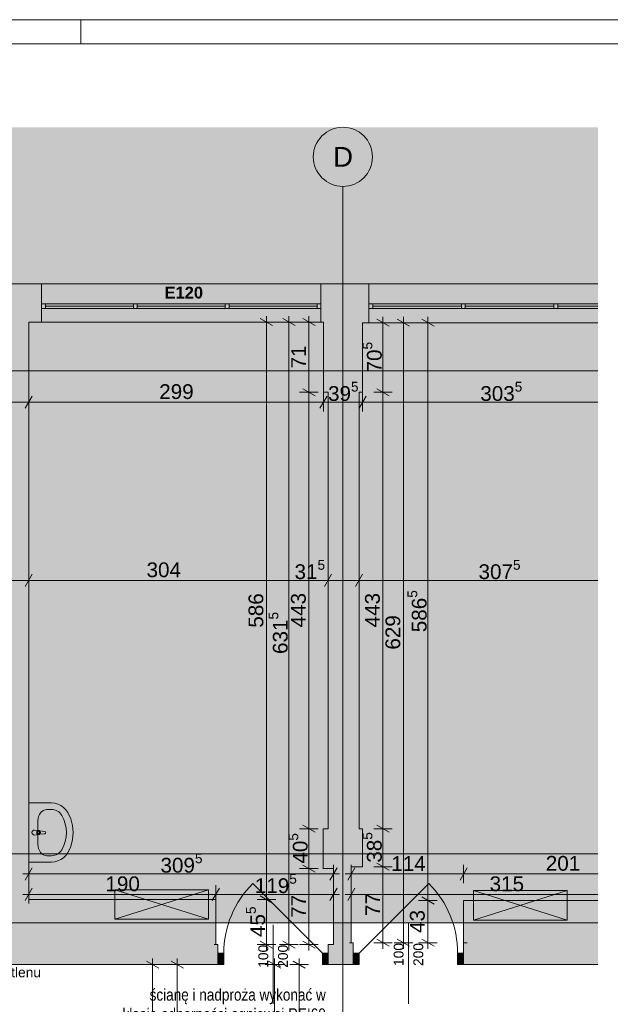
# Paper-space layout 'A-38 RZUT - PIĘTRO 8' of a CAD drawing. Header units: millimetres. Extents: x 0 to 800, y 0 to 500.
# Tile 18 of 22: x 428 to 547, y 300 to 500. Entities that reach past the tile are written whole.
import ezdxf
from ezdxf.xclip import XClip

# ---------------------------------------------------------------- set-up
doc = ezdxf.new("R2010")
doc.units = ezdxf.units.MM
doc.header["$MEASUREMENT"] = 0
doc.header["$XCLIPFRAME"] = 0
doc.linetypes.add('DASHDOTX2', pattern=[1000, 500, -250, 0, -250])
doc.linetypes.add('PRZERYWANA_DU_A', pattern=[550, 350, -200])
for name, color, linetype, lineweight in [('0_Nr_pióra__2', 8, 'Continuous', 13), ('A_Arkusz_Nr_pióra__1', 7, 'Continuous', 20), ('A_sanitarne_Nr_pióra__2', 8, 'Continuous', 13), ('A_wymiary_Nr_pióra__1', 7, 'Continuous', 20), ('A_wymiary_Nr_pióra__2', 8, 'Continuous', 13), ('A_wyposażenie_Nr_pióra__2', 8, 'Continuous', 13), ('A_ściany_Nr_pióra__1', 7, 'Continuous', 20), ('Drzwi Archicad_Nr_pióra__1', 7, 'Continuous', 20), ('Znaczniki drzwi Archicada_Nr_pióra__1', 7, 'Continuous', 20)]:
    doc.layers.add(name, color=color, linetype=linetype, lineweight=lineweight)
for name, color, linetype, lineweight, true_color in [('A_Arkusz_Nr_pióra__237', 7, 'Continuous', 5, 0x343434), ('A_opis_Nr_pióra__10', 7, 'Continuous', 13, 0x4b4b4b), ('A_osie_Nr_pióra__16', 7, 'Continuous', 5, 0x0f0f0f), ('A_osie_Nr_pióra__76', 7, 'Continuous', 5, 0x2d2d2d), ('A_ppoż proj_Nr_pióra__8', 7, 'Continuous', 13, 0x4c4c4c), ('A_ściany_Nr_pióra__19', 7, 'Continuous', 5, 0x191919), ('Okna Archicada_Nr_pióra__19', 7, 'Continuous', 5, 0x191919)]:
    doc.layers.add(name, color=color, linetype=linetype, lineweight=lineweight, true_color=true_color)
for name, color, linetype in [('A_podrys', 7, 'Continuous'), ('A_wyposażenie', 7, 'Continuous'), ('A_ściany', 7, 'Continuous'), ('Drzwi Archicad', 7, 'Continuous')]:
    doc.layers.add(name, color=color, linetype=linetype)
doc.styles.add('STYL_AUTOMATYCZNY_1', font='arial.ttf')
doc.styles.add('STYL_AUTOMATYCZNY_2', font='ARIALN.TTF')
doc.styles.add('STYL_AUTOMATYCZNY_3', font='arial.ttf')
doc.styles.add('STYL_AUTOMATYCZNY_4', font='arial.ttf')
doc.styles.add('STYL_AUTOMATYCZNY_5', font='arial.ttf')

# ---------------------------------------------------------------- blocks, each defined once
blk = doc.blocks.new('Rysunek_1_1', base_point=(-3189.41, -631.4))
at = {"linetype": 'Continuous', "lineweight": 0, "true_color": 0x484848}
blk.add_hatch(color=251, dxfattribs=at).paths.add_polyline_path([(48.07, 478.17), (48.07, 126.75), (64.84, 126.75), (64.84, 470.37), (378.97, 470.37), (378.97, 316.75), (544.97, 316.75), (544.97, 478.17)])
at = {"layer": 'A_wyposażenie', "linetype": 'Continuous', "lineweight": 0, "true_color": 0xfdfdfd}
for points in [[(465.88, 323.43), (446.88, 323.43), (446.88, 317.43), (465.88, 317.43), (465.88, 321.43)], [(519.68, 323.25), (519.68, 321.25), (519.68, 317.25), (538.68, 317.25), (538.68, 323.25)]]:
    blk.add_hatch(color=7, dxfattribs=at).paths.add_polyline_path(points)
at = {"layer": 'A_ściany', "linetype": 'Continuous', "lineweight": 0, "true_color": 0x000000}
for points in [[(423.51, 437.91), (429.42, 437.91), (429.42, 446.37), (423.51, 446.37)], [(429.42, 446.37), (429.42, 438.63), (432, 438.63), (432, 446.37)], [(488.74, 446.37), (488.74, 438.63), (489.24, 438.63), (489.24, 446.37)], [(489.24, 446.37), (489.24, 438.51), (498.46, 438.51), (498.46, 446.37)], [(429.42, 321.45), (429.42, 437.91), (425.73, 437.91), (425.73, 321.45)], [(497.16, 424.39), (497.16, 438.51), (489.24, 438.51), (489.24, 424.39)], [(496.46, 335.81), (496.46, 424.39), (490.18, 424.39), (490.18, 335.81)], [(497.18, 328.11), (497.18, 335.81), (489.18, 335.81), (489.18, 328.11)], [(494.88, 327.73), (494.88, 328.11), (489.18, 328.11), (489.18, 327.73)], [(494.88, 312.67), (494.88, 327.73), (491.28, 327.73), (491.28, 312.67)], [(467.4, 321.45), (387.18, 321.45), (387.18, 308.25), (467.4, 308.25)], [(544.97, 321.25), (517.68, 321.25), (517.68, 308.25), (544.97, 308.25)], [(467.4, 312.31), (467.4, 308.25), (467.82, 308.25), (467.82, 312.31)], [(490.22, 312.31), (490.22, 308.25), (491.28, 308.25), (491.28, 312.31)], [(491.28, 312.67), (491.28, 308.25), (495.28, 308.25), (495.28, 312.67)]]:
    blk.add_hatch(color=18, dxfattribs=at).paths.add_polyline_path(points)
at = {"layer": 'Drzwi Archicad', "linetype": 'Continuous', "lineweight": 0, "true_color": 0xfdfdfd}
for points in [[(467.82, 308.25), (469.02, 308.25), (469.02, 310.55), (467.82, 310.55)], [(490.22, 310.55), (489.02, 310.55), (489.02, 308.25), (490.22, 308.25)], [(495.28, 310.55), (495.28, 308.25), (496.48, 308.25), (496.48, 310.55)], [(517.68, 308.25), (517.68, 310.55), (516.48, 310.55), (516.48, 308.25)]]:
    blk.add_hatch(color=7, dxfattribs=at).paths.add_polyline_path(points)
at = {"layer": '0_Nr_pióra__2', "color": 8, "linetype": 'PRZERYWANA_DU_A', "lineweight": 13, "ltscale": 2, "flags": 128}
blk.add_lwpolyline([(544.97, 316.75), (378.97, 316.75), (378.97, 470.37), (64.84, 470.37), (64.84, 126.75)], dxfattribs=at)
at = {"layer": 'A_osie_Nr_pióra__16', "color": 250, "linetype": 'DASHDOTX2', "lineweight": 5, "ltscale": 2, "true_color": 0x0f0f0f}
for p, q in [((493.18, 425.66), (493.18, 466.17)), ((544.97, 428.75), (100.57, 428.75)), ((493.18, 425.66), (493.18, 126.75)), ((544.97, 330.75), (100.57, 330.75))]:
    blk.add_line(p, q, dxfattribs=at)
blk.add_point((493.18, 425.66), dxfattribs=at)
blk.add_point((493.18, 425.66), dxfattribs=at)
at = {"layer": 'A_osie_Nr_pióra__76', "color": 250, "linetype": 'Continuous', "lineweight": 5, "ltscale": 2, "true_color": 0x2d2d2d}
blk.add_circle((493.18, 472.17), 6, dxfattribs=at)
at = {"layer": 'A_sanitarne_Nr_pióra__2', "color": 8, "linetype": 'Continuous', "lineweight": 13, "ltscale": 2}
for p, q in [((433.09, 339.73), (434.01, 339.73)), ((431.27, 337.41), (431.27, 332.66)), ((431.07, 335.31), (431.37, 335.31)), ((431.07, 334.76), (431.07, 335.31)), ((431.37, 334.76), (431.07, 334.76)), ((433.09, 330.34), (434.01, 330.34))]:
    blk.add_line(p, q, dxfattribs=at)
at = {"layer": 'A_sanitarne_Nr_pióra__2', "color": 8, "linetype": 'Continuous', "lineweight": 13, "ltscale": 2, "flags": 128}
blk.add_lwpolyline([(429.43, 329.04), (434.01, 329.04), (434.68, 329.09), (435.34, 329.27), (435.95, 329.55), (436.5, 329.93), (436.96, 330.39), (437.34, 330.93), (437.94, 332.24), (438.3, 333.62), (438.43, 335.04), (438.3, 336.46), (437.94, 337.84), (437.34, 339.14), (436.96, 339.68), (436.5, 340.15), (435.95, 340.53), (435.34, 340.81), (434.68, 340.98), (434.01, 341.04), (429.43, 341.04)], close=True, dxfattribs=at)
blk.add_lwpolyline([(430.57, 334.54), (431.41, 334.62, 0.12102), (431.6, 334.68), (432.66, 334.81, 0.882566), (432.66, 335.26), (431.6, 335.39, 0.12102), (431.41, 335.46), (430.57, 335.54, 1)], format="xyb", close=True, dxfattribs=at)
at = {"layer": 'A_sanitarne_Nr_pióra__2', "color": 8, "linetype": 'Continuous', "lineweight": 13, "ltscale": 2}
for radius, start, end in [(0.272, 270, 90), (0.422, 302.771, 57.229)]:
    blk.add_arc((431.37, 335.04), radius, start, end, dxfattribs=at)
for centre, major_axis, ratio, start_param, end_param in [((433.09, 337.41), (0, 2.32), 0.783646, 0, 1.570796), ((434.01, 337.41), (2.42, 0), 0.956522, 0.496975, 1.570796), ((429.43, 335.04), (7.64, 0), 0.956522, 5.78621, 6.78016), ((433.09, 332.66), (0, 2.32), 0.783646, 1.570796, 3.141593), ((434.01, 332.66), (2.42, 0), 0.956522, 4.712389, 5.78621)]:
    blk.add_ellipse(centre, major_axis=major_axis, ratio=ratio, start_param=start_param, end_param=end_param, dxfattribs=at)
at = {"layer": 'A_wymiary_Nr_pióra__1', "color": 7, "linetype": 'Continuous', "lineweight": 20, "ltscale": 2}
for p, q in [((478.92, 437.91), (476.42, 439.35)), ((483.47, 437.91), (480.97, 439.35)), ((487.54, 437.91), (485.04, 439.35)), ((502.57, 437.79), (500.07, 439.23)), ((506.72, 437.79), (504.22, 439.23)), ((511.68, 437.79), (509.18, 439.23)), ((430.14, 423.63), (428.7, 421.13)), ((485.04, 425.11), (487.54, 423.67)), ((489.96, 423.63), (488.52, 421.13)), ((497.9, 423.63), (496.46, 421.13)), ((500.07, 425.11), (502.57, 423.67)), ((430.14, 387.47), (428.7, 384.97)), ((490.9, 387.47), (489.46, 384.97)), ((497.18, 387.47), (495.74, 384.97)), ((485.04, 336.53), (487.54, 335.09)), ((500.07, 336.53), (502.57, 335.09)), ((430.14, 327.9), (428.7, 325.4)), ((485.04, 328.45), (487.54, 327.01)), ((490.56, 325.4), (492, 327.9)), ((495.6, 327.9), (494.16, 325.4)), ((500.07, 328.83), (502.57, 327.39)), ((518.4, 327.9), (516.96, 325.4)), ((430.14, 323.75), (428.7, 321.25)), ((468.12, 323.75), (466.68, 321.25)), ((490.56, 321.25), (492, 323.75)), ((495.6, 323.75), (494.16, 321.25)), ((476.42, 322.17), (478.92, 320.73)), ((509.18, 321.97), (511.68, 320.53)), ((476.42, 313.03), (478.92, 311.59)), ((480.97, 313.03), (483.47, 311.59)), ((485.04, 313.03), (487.54, 311.59)), ((500.07, 313.39), (502.57, 311.95)), ((504.22, 313.39), (506.72, 311.95)), ((509.18, 313.39), (511.68, 311.95)), ((455.8, 307.53), (453.3, 308.97)), ((460.8, 307.53), (458.3, 308.97)), ((480.56, 307.53), (478.06, 308.97)), ((485.56, 307.53), (483.06, 308.97))]:
    blk.add_line(p, q, dxfattribs=at)
at = {"layer": 'A_wymiary_Nr_pióra__2', "color": 8, "linetype": 'Continuous', "lineweight": 13, "ltscale": 2}
for p, q in [((477.67, 438.63), (477.67, 439.85)), ((482.22, 438.63), (482.22, 439.85)), ((486.29, 438.63), (486.29, 439.85)), ((501.32, 438.51), (501.32, 439.73)), ((505.47, 438.51), (505.47, 439.73)), ((510.43, 438.51), (510.43, 439.73)), ((479.54, 438.63), (475.79, 438.63)), ((477.67, 321.45), (477.67, 438.63)), ((484.1, 438.63), (480.35, 438.63)), ((482.22, 312.31), (482.22, 438.63)), ((488.16, 438.63), (484.41, 438.63)), ((486.29, 424.39), (486.29, 438.63)), ((503.2, 438.51), (499.45, 438.51)), ((501.32, 424.39), (501.32, 438.51)), ((507.35, 438.51), (503.6, 438.51)), ((505.47, 312.67), (505.47, 438.51)), ((512.31, 438.51), (508.56, 438.51)), ((510.43, 321.25), (510.43, 438.51)), ((429.42, 420.51), (429.42, 424.26)), ((488.16, 424.39), (484.41, 424.39)), ((486.29, 335.81), (486.29, 424.39)), ((489.24, 420.51), (489.24, 424.26)), ((497.18, 420.51), (497.18, 424.26)), ((503.2, 424.39), (499.45, 424.39)), ((501.32, 335.81), (501.32, 424.39)), ((425.73, 422.38), (429.42, 422.38)), ((429.42, 422.38), (489.24, 422.38)), ((489.24, 422.38), (497.18, 422.38)), ((497.18, 422.38), (544.97, 422.38)), ((429.42, 384.35), (429.42, 388.1)), ((490.18, 384.35), (490.18, 388.1)), ((496.46, 384.35), (496.46, 388.1)), ((425.73, 386.22), (429.42, 386.22)), ((429.42, 386.22), (490.18, 386.22)), ((490.18, 386.22), (496.46, 386.22)), ((496.46, 386.22), (544.97, 386.22)), ((488.16, 335.81), (484.41, 335.81)), ((486.29, 327.73), (486.29, 335.81)), ((503.2, 335.81), (499.45, 335.81)), ((501.32, 328.11), (501.32, 335.81)), ((429.42, 324.77), (429.42, 328.52)), ((488.16, 327.73), (484.41, 327.73)), ((486.29, 312.31), (486.29, 327.73)), ((491.28, 324.77), (491.28, 328.52)), ((494.88, 324.77), (494.88, 328.52)), ((503.2, 328.11), (499.45, 328.11)), ((501.32, 312.67), (501.32, 328.11)), ((517.68, 324.77), (517.68, 328.52)), ((428.2, 326.65), (429.42, 326.65)), ((429.42, 326.65), (491.28, 326.65)), ((491.28, 326.65), (492.5, 326.65)), ((493.66, 326.65), (494.88, 326.65)), ((494.88, 326.65), (517.68, 326.65)), ((517.68, 326.65), (544.97, 326.65)), ((429.42, 320.62), (429.42, 324.37)), ((467.4, 320.62), (467.4, 324.37)), ((491.28, 320.62), (491.28, 324.37)), ((494.88, 320.62), (494.88, 324.37)), ((428.2, 322.5), (429.42, 322.5)), ((429.42, 322.5), (467.4, 322.5)), ((467.4, 322.5), (491.28, 322.5)), ((491.28, 322.5), (492.5, 322.5)), ((493.66, 322.5), (494.88, 322.5)), ((494.88, 322.5), (544.97, 322.5)), ((479.54, 321.45), (475.79, 321.45)), ((477.67, 312.31), (477.67, 321.45)), ((512.31, 321.25), (508.56, 321.25)), ((510.43, 312.67), (510.43, 321.25)), ((479.54, 312.31), (475.79, 312.31)), ((477.67, 311.09), (477.67, 312.31)), ((484.1, 312.31), (480.35, 312.31)), ((482.22, 311.09), (482.22, 312.31)), ((488.16, 312.31), (484.41, 312.31)), ((486.29, 311.09), (486.29, 312.31)), ((503.2, 312.67), (499.45, 312.67)), ((501.32, 311.45), (501.32, 312.67)), ((507.35, 312.67), (503.6, 312.67)), ((505.47, 311.45), (505.47, 312.67)), ((512.31, 312.67), (508.56, 312.67)), ((510.43, 311.45), (510.43, 312.67)), ((456.42, 308.25), (452.67, 308.25)), ((454.55, 308.25), (454.55, 309.47)), ((454.55, 269.25), (454.55, 308.25)), ((461.42, 308.25), (457.67, 308.25)), ((459.55, 308.25), (459.55, 309.47)), ((459.55, 267.85), (459.55, 308.25)), ((481.18, 308.25), (477.43, 308.25)), ((479.31, 308.25), (479.31, 309.47)), ((479.31, 263.45), (479.31, 308.25)), ((486.18, 308.25), (482.43, 308.25)), ((484.31, 308.25), (484.31, 309.47)), ((484.31, 263.45), (484.31, 308.25))]:
    blk.add_line(p, q, dxfattribs=at)
at = {"layer": 'A_wyposażenie_Nr_pióra__2', "color": 8, "linetype": 'Continuous', "lineweight": 13, "ltscale": 2}
for p, q in [((465.88, 317.43), (446.88, 323.43)), ((446.88, 317.43), (465.88, 323.43)), ((538.68, 317.25), (519.68, 323.25)), ((519.68, 317.25), (538.68, 323.25))]:
    blk.add_line(p, q, dxfattribs=at)
at = {"layer": 'A_wyposażenie_Nr_pióra__2', "color": 8, "linetype": 'Continuous', "lineweight": 13, "ltscale": 2, "flags": 128}
for points in [[(465.88, 323.43), (446.88, 323.43), (446.88, 317.43), (465.88, 317.43), (465.88, 321.43)], [(519.68, 323.25), (538.68, 323.25), (538.68, 317.25), (519.68, 317.25), (519.68, 321.25)]]:
    blk.add_lwpolyline(points, close=True, dxfattribs=at)
at = {"layer": 'A_ściany_Nr_pióra__1', "color": 7, "linetype": 'Continuous', "lineweight": 20, "ltscale": 2}
for p, q in [((432, 438.63), (432, 446.37)), ((488.74, 438.63), (488.74, 446.37)), ((498.46, 438.51), (498.46, 446.37)), ((467.82, 312.31), (467.08, 312.31)), ((467.82, 310.55), (467.82, 312.31)), ((490.22, 312.31), (490.96, 312.31)), ((490.22, 310.55), (490.22, 312.31)), ((495.28, 312.67), (494.54, 312.67)), ((495.28, 310.55), (495.28, 312.67)), ((517.68, 312.67), (518.42, 312.67)), ((517.68, 310.55), (517.68, 312.67)), ((467.82, 308.25), (467.82, 310.55)), ((490.22, 308.25), (490.22, 310.55)), ((495.28, 308.25), (495.28, 310.55)), ((517.68, 308.25), (517.68, 310.55)), ((467.82, 308.25), (466.88, 308.25)), ((490.22, 308.25), (491.16, 308.25)), ((495.28, 308.25), (494.34, 308.25)), ((517.68, 308.25), (518.62, 308.25))]:
    blk.add_line(p, q, dxfattribs=at)
at = {"layer": 'A_ściany_Nr_pióra__1', "color": 7, "linetype": 'Continuous', "lineweight": 20, "ltscale": 2, "flags": 128}
for points in [[(429.42, 446.37), (423.51, 446.37)], [(432, 446.37), (429.42, 446.37)], [(489.24, 446.37), (488.74, 446.37)], [(498.46, 446.37), (489.24, 446.37)], [(429.42, 438.63), (432, 438.63)], [(429.42, 437.91), (429.42, 438.63)], [(429.42, 321.45), (429.42, 437.91)], [(488.74, 438.63), (489.24, 438.63)], [(489.24, 438.63), (489.24, 438.51)], [(489.24, 438.51), (489.24, 424.39)], [(497.16, 424.39), (497.16, 438.51)], [(497.16, 438.51), (498.46, 438.51)], [(489.24, 424.39), (490.18, 424.39)], [(490.18, 424.39), (490.18, 335.81)], [(496.46, 335.81), (496.46, 424.39)], [(496.46, 424.39), (497.16, 424.39)], [(490.18, 335.81), (489.18, 335.81)], [(489.18, 335.81), (489.18, 328.11)], [(497.18, 335.81), (496.46, 335.81)], [(497.18, 328.11), (497.18, 335.81)], [(489.18, 328.11), (489.18, 327.73)], [(489.18, 327.73), (491.28, 327.73)], [(491.28, 327.73), (491.28, 312.67)], [(494.88, 327.73), (494.88, 328.11)], [(494.88, 328.11), (497.18, 328.11)], [(494.88, 312.67), (494.88, 327.73)], [(467.4, 321.45), (429.42, 321.45)], [(467.4, 312.31), (467.4, 321.45)], [(544.97, 321.25), (517.68, 321.25)], [(517.68, 321.25), (517.68, 312.67)], [(467.82, 312.31), (467.4, 312.31)], [(491.28, 312.31), (490.22, 312.31)], [(491.28, 312.67), (491.28, 312.31)], [(495.28, 312.67), (494.88, 312.67)], [(387.18, 308.25), (467.4, 308.25)], [(467.4, 308.25), (467.82, 308.25)], [(490.22, 308.25), (491.28, 308.25)], [(491.28, 308.25), (495.28, 308.25)], [(517.68, 308.25), (544.97, 308.25)]]:
    blk.add_lwpolyline(points, dxfattribs=at)
at = {"layer": 'A_ściany_Nr_pióra__19', "color": 250, "linetype": 'Continuous', "lineweight": 5, "ltscale": 2, "true_color": 0x191919}
for p, q in [((488.74, 446.37), (432, 446.37)), ((544.97, 446.37), (498.46, 446.37)), ((432, 438.63), (488.74, 438.63)), ((498.46, 438.51), (544.97, 438.51))]:
    blk.add_line(p, q, dxfattribs=at)
at = {"layer": 'Drzwi Archicad_Nr_pióra__1', "color": 7, "linetype": 'Continuous', "lineweight": 20, "ltscale": 2}
for p, q in [((489.02, 310.55), (474.88, 324.69)), ((496.48, 310.55), (510.62, 324.69)), ((467.82, 312.31), (467.08, 312.31)), ((467.82, 312.31), (467.08, 312.31)), ((467.82, 310.55), (467.82, 312.31)), ((467.82, 310.55), (467.82, 312.31)), ((490.22, 310.55), (490.22, 312.31)), ((490.22, 310.55), (490.22, 312.31)), ((490.22, 312.31), (490.96, 312.31)), ((490.22, 312.31), (490.96, 312.31)), ((495.28, 312.67), (494.54, 312.67)), ((495.28, 312.67), (494.54, 312.67)), ((495.28, 310.55), (495.28, 312.67)), ((495.28, 310.55), (495.28, 312.67)), ((517.68, 310.55), (517.68, 312.67)), ((517.68, 310.55), (517.68, 312.67)), ((517.68, 312.67), (518.42, 312.67)), ((517.68, 312.67), (518.42, 312.67)), ((469.02, 310.55), (467.82, 310.55)), ((467.82, 310.55), (467.82, 308.25)), ((467.82, 308.25), (467.82, 310.55)), ((467.82, 308.25), (467.82, 310.55)), ((469.02, 308.25), (469.02, 310.55)), ((490.22, 310.55), (489.02, 310.55)), ((489.02, 310.55), (489.02, 308.25)), ((490.22, 308.25), (490.22, 310.55)), ((490.22, 308.25), (490.22, 310.55)), ((490.22, 308.25), (490.22, 310.55)), ((495.28, 310.55), (496.48, 310.55)), ((495.28, 308.25), (495.28, 310.55)), ((495.28, 308.25), (495.28, 310.55)), ((495.28, 308.25), (495.28, 310.55)), ((496.48, 310.55), (496.48, 308.25)), ((516.48, 308.25), (516.48, 310.55)), ((516.48, 310.55), (517.68, 310.55)), ((517.68, 310.55), (517.68, 308.25)), ((517.68, 308.25), (517.68, 310.55)), ((517.68, 308.25), (517.68, 310.55)), ((467.82, 308.25), (466.88, 308.25)), ((467.82, 308.25), (466.88, 308.25)), ((467.82, 308.25), (469.02, 308.25)), ((489.02, 308.25), (490.22, 308.25)), ((490.22, 308.25), (491.16, 308.25)), ((490.22, 308.25), (491.16, 308.25)), ((495.28, 308.25), (494.34, 308.25)), ((495.28, 308.25), (494.34, 308.25)), ((496.48, 308.25), (495.28, 308.25)), ((517.68, 308.25), (516.48, 308.25)), ((517.68, 308.25), (518.62, 308.25)), ((517.68, 308.25), (518.62, 308.25))]:
    blk.add_line(p, q, dxfattribs=at)
for centre, start, end in [((489.02, 310.55), 135, 180), ((496.48, 310.55), 0, 45)]:
    blk.add_arc(centre, 20, start, end, dxfattribs=at)
at = {"layer": 'Okna Archicada_Nr_pióra__19', "color": 250, "linetype": 'Continuous', "lineweight": 5, "ltscale": 2, "true_color": 0x191919}
for p, q in [((432, 441.37), (432, 442.37)), ((432, 442.37), (488.74, 442.37)), ((432.8, 442.37), (432.8, 441.37)), ((450.65, 441.87), (432.8, 441.87)), ((450.65, 442.37), (450.65, 441.37)), ((451.45, 442.37), (451.45, 441.37)), ((469.29, 441.87), (451.45, 441.87)), ((469.29, 442.37), (469.29, 441.37)), ((470.09, 442.37), (470.09, 441.37)), ((487.94, 441.87), (470.09, 441.87)), ((487.94, 442.37), (487.94, 441.37)), ((488.74, 442.37), (488.74, 441.37)), ((498.46, 441.37), (498.46, 442.37)), ((498.46, 442.37), (544.97, 442.37)), ((499.26, 442.37), (499.26, 441.37)), ((517.23, 441.87), (499.26, 441.87)), ((517.23, 442.37), (517.23, 441.37)), ((518.03, 442.37), (518.03, 441.37)), ((535.99, 441.87), (518.03, 441.87)), ((535.99, 442.37), (535.99, 441.37)), ((536.79, 442.37), (536.79, 441.37)), ((544.97, 441.87), (536.79, 441.87)), ((488.74, 441.37), (432, 441.37)), ((544.97, 441.37), (498.46, 441.37))]:
    blk.add_line(p, q, dxfattribs=at)
at = {"layer": 'Znaczniki drzwi Archicada_Nr_pióra__1', "color": 7, "linetype": 'Continuous', "lineweight": 20, "ltscale": 2}
for p, q in [((479.02, 316.31), (479.02, 300.25)), ((506.48, 316.67), (506.48, 300.25))]:
    blk.add_line(p, q, dxfattribs=at)
at = {"layer": 'A_opis_Nr_pióra__10', "color": 251, "linetype": 'Continuous', "lineweight": 13, "true_color": 0x4b4b4b, "insert": (489.71, 299.78), "char_height": 2.4, "width": 42.1916, "attachment_point": 6, "line_spacing_factor": 0.992932, "style": 'STYL_AUTOMATYCZNY_2'}
blk.add_mtext('\\A1;{\\pqr;\\fArial Narrow|b0|i0|c238|p0;\\W1.000000;ścianę i nadproża wykonać w klasie odporności ogniowej REI60}', dxfattribs=at)
at = {"layer": 'A_osie_Nr_pióra__76', "color": 250, "linetype": 'Continuous', "lineweight": 5, "true_color": 0x2d2d2d, "insert": (491.2, 474.17), "char_height": 4, "attachment_point": 1, "style": 'STYL_AUTOMATYCZNY_1'}
blk.add_mtext('\\A1;{\\pql;\\pt0;\\fArial|b0|i0|c238|p0;\\W1.000000;D}', dxfattribs=at)
at = {"layer": 'A_ppoż proj_Nr_pióra__8', "color": 251, "linetype": 'Continuous', "lineweight": 13, "true_color": 0x4c4c4c, "insert": (460.88, 444.6), "char_height": 2.4, "attachment_point": 5, "style": 'STYL_AUTOMATYCZNY_3'}
blk.add_mtext('\\A1;{\\pqc;\\fArial|b1|i0|c238|p0;\\W1.000000;E\\fArial|b1|i0|c238|p0;\\W1.000000;12\\fArial|b1|i0|c238|p0;\\W1.000000;0}', dxfattribs=at)
at = {"layer": 'A_wymiary_Nr_pióra__1', "color": 7, "linetype": 'Continuous', "lineweight": 20, "char_height": 3, "attachment_point": 7, "rotation": 90, "style": 'STYL_AUTOMATYCZNY_1'}
for s, insert in [('\\A1;{\\pql;\\fArial|b0|i0|c238|p0;\\W1.000000;70\\fArial|b0|i0|c238|p0;\\W1.000000;\\A1{\\H.66x;\\S5^  ;}}', (501.94, 428.41)), ('\\A1;{\\pql;\\fArial|b0|i0|c238|p0;\\W1.000000;586\\fArial|b0|i0|c238|p0;\\W1.000000;\\A1{\\H.66x;\\S5^  ;}}', (511.05, 375.69)), ('\\A1;{\\pql;\\fArial|b0|i0|c238|p0;\\W1.000000;631\\fArial|b0|i0|c238|p0;\\W1.000000;\\A1{\\H.66x;\\S5^  ;}}', (482.84, 371.28)), ('\\A1;{\\pql;\\fArial|b0|i0|c238|p0;\\W1.000000;40\\fArial|b0|i0|c238|p0;\\W1.000000;\\A1{\\H.66x;\\S5^  ;}}', (486.9, 328.73)), ('\\A1;{\\pql;\\fArial|b0|i0|c238|p0;\\W1.000000;38\\fArial|b0|i0|c238|p0;\\W1.000000;\\A1{\\H.66x;\\S5^  ;}}', (501.94, 328.92)), ('\\A1;{\\pql;\\fArial|b0|i0|c238|p0;\\W1.000000;45\\fArial|b0|i0|c238|p0;\\W1.000000;\\A1{\\H.66x;\\S5^  ;}}', (478.28, 313.84))]:
    blk.add_mtext(s, dxfattribs=dict(at, insert=insert))
at = {"layer": 'A_wymiary_Nr_pióra__1', "color": 7, "linetype": 'Continuous', "lineweight": 20, "char_height": 3, "attachment_point": 7, "style": 'STYL_AUTOMATYCZNY_1'}
for s, insert in [('\\A1;{\\pql;\\fArial|b0|i0|c238|p0;\\W1.000000;18\\fArial|b0|i0|c238|p0;\\W1.000000;\\A1{\\H.66x;\\S5^  ;}}', (418.92, 421.77)), ('\\A1;{\\pql;\\fArial|b0|i0|c238|p0;\\W1.000000;39\\fArial|b0|i0|c238|p0;\\W1.000000;\\A1{\\H.66x;\\S5^  ;}}', (490.17, 421.76)), ('\\A1;{\\pql;\\fArial|b0|i0|c238|p0;\\W1.000000;303\\fArial|b0|i0|c238|p0;\\W1.000000;\\A1{\\H.66x;\\S5^  ;}}', (521.08, 421.76)), ('\\A1;{\\pql;\\fArial|b0|i0|c238|p0;\\W1.000000;18\\fArial|b0|i0|c238|p0;\\W1.000000;\\A1{\\H.66x;\\S5^  ;}}', (418.92, 385.61)), ('\\A1;{\\pql;\\fArial|b0|i0|c238|p0;\\W1.000000;31\\fArial|b0|i0|c238|p0;\\W1.000000;\\A1{\\H.66x;\\S5^  ;}}', (483.37, 385.6)), ('\\A1;{\\pql;\\fArial|b0|i0|c238|p0;\\W1.000000;307\\fArial|b0|i0|c238|p0;\\W1.000000;\\A1{\\H.66x;\\S5^  ;}}', (520.72, 385.6)), ('\\A1;{\\pql;\\fArial|b0|i0|c238|p0;\\W1.000000;309\\fArial|b0|i0|c238|p0;\\W1.000000;\\A1{\\H.66x;\\S5^  ;}}', (456.16, 326.03)), ('\\A1;{\\pql;\\fArial|b0|i0|c238|p0;\\W1.000000;119\\fArial|b0|i0|c238|p0;\\W1.000000;\\A1{\\H.66x;\\S5^  ;}}', (475.31, 321.88))]:
    blk.add_mtext(s, dxfattribs=dict(at, insert=insert))
at = {"layer": 'A_wymiary_Nr_pióra__1', "color": 7, "linetype": 'Continuous', "lineweight": 20, "char_height": 3, "attachment_point": 7, "rotation": 90, "style": 'STYL_AUTOMATYCZNY_5'}
for s, insert, width in [('\\A1;{\\pql;\\fArial|b0|i0|c238|p0;\\W1.000000;71}', (485.69, 429.22), 4.5763), ('\\A1;{\\pql;\\fArial|b0|i0|c238|p0;\\W1.000000;586}', (477.07, 376.61), 6.8645), ('\\A1;{\\pql;\\fArial|b0|i0|c238|p0;\\W1.000000;443}', (485.69, 376.67), 6.8645), ('\\A1;{\\pql;\\fArial|b0|i0|c238|p0;\\W1.000000;443}', (500.72, 376.67), 6.8645), ('\\A1;{\\pql;\\fArial|b0|i0|c238|p0;\\W1.000000;629}', (504.87, 372.16), 6.8645), ('\\A1;{\\pql;\\fArial|b0|i0|c238|p0;\\W1.000000;77}', (485.69, 317.73), 4.5763), ('\\A1;{\\pql;\\fArial|b0|i0|c238|p0;\\W1.000000;77}', (500.72, 318.1), 4.5763), ('\\A1;{\\pql;\\fArial|b0|i0|c238|p0;\\W1.000000;43}', (509.83, 314.67), 4.5763)]:
    blk.add_mtext(s, dxfattribs=dict(at, insert=insert, width=width))
at = {"layer": 'A_wymiary_Nr_pióra__1', "color": 7, "linetype": 'Continuous', "lineweight": 20, "char_height": 3, "attachment_point": 7, "style": 'STYL_AUTOMATYCZNY_5'}
for s, insert, width in [('\\A1;{\\pql;\\fArial|b0|i0|c238|p0;\\W1.000000;299}', (455.9, 422.98), 6.8645), ('\\A1;{\\pql;\\fArial|b0|i0|c238|p0;\\W1.000000;304}', (453.33, 386.82), 6.8645), ('\\A1;{\\pql;\\fArial|b0|i0|c238|p0;\\W1.000000;114}', (503, 327.25), 6.5592), ('\\A1;{\\pql;\\fArial|b0|i0|c238|p0;\\W1.000000;201}', (534.37, 327.25), 6.8645), ('\\A1;{\\pql;\\fArial|b0|i0|c238|p0;\\W1.000000;190}', (444.98, 323.1), 6.8645), ('\\A1;{\\pql;\\fArial|b0|i0|c238|p0;\\W1.000000;315}', (522.97, 323.1), 6.8645)]:
    blk.add_mtext(s, dxfattribs=dict(at, insert=insert, width=width))
at = {"layer": 'A_wyposażenie_Nr_pióra__2', "color": 8, "linetype": 'Continuous', "lineweight": 13, "insert": (406.59, 306.37), "char_height": 2, "attachment_point": 4, "style": 'STYL_AUTOMATYCZNY_1'}
blk.add_mtext('\\A1;{\\pql;\\fArial|b0|i0|c238|p0;\\W1.000000;zawór odcięcia tlenu}', dxfattribs=at)
at = {"layer": 'Znaczniki drzwi Archicada_Nr_pióra__1', "color": 7, "linetype": 'Continuous', "lineweight": 20, "char_height": 2, "attachment_point": 7, "rotation": 90, "style": 'STYL_AUTOMATYCZNY_4'}
for s, insert in [('\\A1;{\\pql;\\fArial CE|b0|i0|c238|p0;\\W1.000000;100}', (478.05, 307.6)), ('\\A1;{\\pql;\\fArial CE|b0|i0|c238|p0;\\W1.000000;200}', (482.05, 307.6)), ('\\A1;{\\pql;\\fArial CE|b0|i0|c238|p0;\\W1.000000;100}', (505.52, 307.96)), ('\\A1;{\\pql;\\fArial CE|b0|i0|c238|p0;\\W1.000000;200}', (509.52, 307.96))]:
    blk.add_mtext(s, dxfattribs=dict(at, insert=insert))

psp = doc.layouts.new('A-38 RZUT - PIĘTRO 8')

# ---------------------------------------------------------------- linework, layer by layer
at = {"layer": 'A_Arkusz_Nr_pióra__1', "color": 7, "linetype": 'Continuous', "lineweight": 20}
psp.add_line((795.1, 495.1), (29.9, 495.1), dxfattribs=at)
at = {"layer": 'A_Arkusz_Nr_pióra__1', "color": 7, "linetype": 'Continuous', "lineweight": 20, "flags": 128}
psp.add_lwpolyline([(0, 500), (800, 500), (800, 0), (0, 0)], close=True, dxfattribs=at)
at = {"layer": 'A_Arkusz_Nr_pióra__237', "color": 250, "linetype": 'Continuous', "lineweight": 5, "true_color": 0x343434}
psp.add_line((440, 495.1), (440, 500), dxfattribs=at)

# ---------------------------------------------------------------- block references
at = {"layer": 'A_podrys', "color": 37, "linetype": 'Continuous', "lineweight": 5, "true_color": 0x656532}
ref = psp.add_blockref('Rysunek_1_1', (-3189.41, -631.4), dxfattribs=at)
XClip(ref).set_block_clipping_path([(48.069637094, 126.7487186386), (544.9695795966, 478.1668323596)])

doc.saveas('drawing.dxf')
